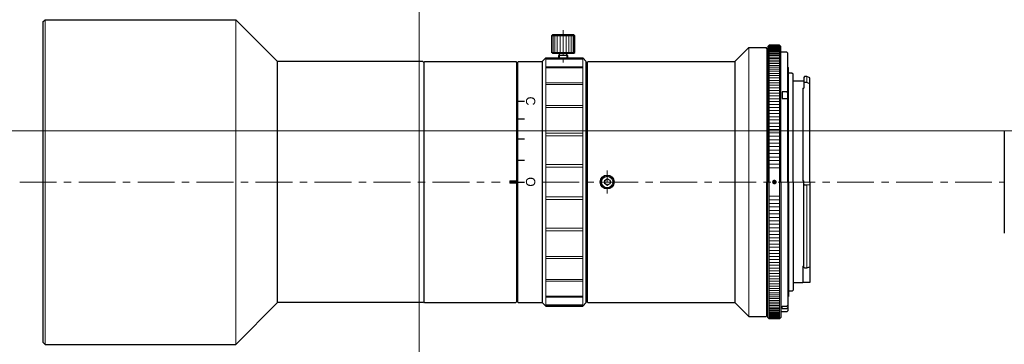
# Model space of a CAD drawing. Header units: millimetres. Extents: x -297 to 182, y -865 to 71.
import ezdxf
from ezdxf.enums import TextEntityAlignment as Align

# ---------------------------------------------------------------- set-up
doc = ezdxf.new("R2010")
doc.units = ezdxf.units.MM
doc.header["$LTSCALE"] = 0.25
doc.linetypes.add('CENTER', pattern=[50.8, 31.75, -6.35, 6.35, -6.35])
doc.layers.add('00_補助線', color=252, linetype='Continuous', lineweight=0, plot=False)
for name, color, linetype, lineweight in [('01_外形線', 7, 'Continuous', 30), ('02_ﾈｼﾞ（断面）・遮光線仕切り', 7, 'Continuous', 20), ('03_ﾈｼﾞ・ﾛｰﾚｯﾄ・遮光線', 7, 'Continuous', 9), ('04_中心線', 1, 'CENTER', 20), ('06_面取線', 7, 'Continuous', 9), ('09_文字', 2, 'Continuous', 20)]:
    doc.layers.add(name, color=color, linetype=linetype, lineweight=lineweight)
doc.styles.add('sihyou', font='txt', dxfattribs={"width": 0.6, "height": 2})

# ---------------------------------------------------------------- blocks, each defined once
blk = doc.blocks.new('F-mount_外観図')
at = {"layer": '09_文字'}
h = blk.add_hatch(color=256, dxfattribs=at)
h.dxf.hatch_style = 1
h.paths.add_polyline_path([(-3.5, 0, 1), (-2.5, 0, 1)])
at = {"layer": '01_外形線'}
for p, q in [((-4.1, 29.5), (-4.4, 29.2)), ((-4.4, 29.2), (-4.4, 0)), ((-1.9, 29.5), (-4.1, 29.5)), ((-1.6, 29.2), (-1.9, 29.5)), ((-1.6, 0), (-1.6, 29.2)), ((-0.3, 28), (-1.6, 28)), ((-0.3, 28), (-0.1, 27.8)), ((-0.1, 0), (-0.1, 27.8)), ((-0.1, 24.75), (0, 24.65)), ((0, 0), (0, 24.65)), ((0.8, 23.5), (0, 23.5)), ((0.8, 23.5), (1, 23.3)), ((1, 0), (1, 23.3)), ((3.3, 21.75), (1, 21.75)), ((3.5, 22.75), (3.3, 22.55)), ((3.3, 22.55), (3.3, 20.22)), ((4, 21.46), (3.3, 21.46)), ((4, 22.75), (3.5, 22.75)), ((4.6, 22.45), (4, 22.75)), ((4.6, 21.14), (4, 21.46)), ((4.6, 0), (4.6, 22.45)), ((-0.3, 19.47), (-1.3, 19.47)), ((-1.3, 19.47), (-1.3, 17.98)), ((-0.3, 19.47), (-0.1, 19.33)), ((3.1, 20.22), (3.3, 20.22)), ((3.1, 20.22), (3.1, 0.24)), ((-1.3, 17.98), (-0.3, 17.98)), ((-0.1, 17.85), (-0.3, 17.98)), ((-0.1, 17.11), (0, 17.11)), ((-0.1, 16), (0, 16)), ((-1.6, 0), (-1.6, -29.2)), ((-0.1, 0), (-0.1, -27.8)), ((0, 0), (0, -24.65)), ((3.1, 0.24), (3.3, 0.24)), ((3.3, -18.37), (3.3, 0.24)), ((4.6, 0), (4.6, -21.65)), ((-4.4, -29.2), (-4.4, 0)), ((1, 0), (1, -23.3)), ((3.5, -0.64), (3.3, -0.57)), ((3.5, -0.64), (4, -0.64)), ((4, -0.64), (4.6, -0.52)), ((3.1, -18.16), (3.1, -21.75)), ((3.1, -18.16), (3.3, -18.16)), ((3.3, -18.37), (3.5, -18.5)), ((3.5, -18.5), (4, -18.5)), ((4, -18.5), (4.6, -18.31)), ((0.8, -23.5), (1, -23.3)), ((3.1, -21.75), (1, -21.75)), ((4.6, -21.65), (3.1, -21.65)), ((-0.1, -23.7), (0, -23.7)), ((-0.1, -24.09), (0, -24.09)), ((-0.1, -24.75), (0, -24.65)), ((0.8, -23.5), (0, -23.5)), ((-1.3, -26.77), (-0.3, -26.77)), ((-1.3, -27.29), (-1.3, -26.77)), ((-1.3, -27.29), (-0.3, -27.29)), ((-0.3, -26.77), (-0.1, -26.58)), ((-0.1, -27.09), (-0.3, -27.29)), ((-4.1, -29.5), (-4.4, -29.2)), ((-1.9, -29.5), (-4.1, -29.5)), ((-1.6, -29.2), (-1.9, -29.5)), ((-0.3, -28), (-1.6, -28)), ((-0.3, -28), (-0.1, -27.8))]:
    blk.add_line(p, q, dxfattribs=at)
at = {"layer": '03_ﾈｼﾞ・ﾛｰﾚｯﾄ・遮光線'}
for p, q in [((-4.1, 29.41), (-1.9, 29.41)), ((-4.1, 29.34), (-1.9, 29.34)), ((-4.1, 29.25), (-1.9, 29.25)), ((-4.1, 29.14), (-1.9, 29.14)), ((-4.1, 29.01), (-1.9, 29.01)), ((-4.1, 28.86), (-1.9, 28.86)), ((-4.1, 28.69), (-1.9, 28.69)), ((-4.1, 28.5), (-1.9, 28.5)), ((-4.1, 28.29), (-1.9, 28.29)), ((-4.1, 28.06), (-1.9, 28.06)), ((-4.1, 27.81), (-1.9, 27.81)), ((-4.1, 27.54), (-1.9, 27.54)), ((-4.1, 27.25), (-1.9, 27.25)), ((-4.1, 26.95), (-1.9, 26.95)), ((-4.1, 26.63), (-1.9, 26.63)), ((-4.1, 26.29), (-1.9, 26.29)), ((-4.1, 25.93), (-1.9, 25.93)), ((-4.1, 25.55), (-1.9, 25.55)), ((-4.1, 25.15), (-1.9, 25.15)), ((-4.1, 24.74), (-1.9, 24.74)), ((-4.1, 24.31), (-1.9, 24.31)), ((-4.1, 23.87), (-1.9, 23.87)), ((-4.1, 23.4), (-1.9, 23.4)), ((-4.1, 22.93), (-1.9, 22.93)), ((-4.1, 22.43), (-1.9, 22.43)), ((-4.1, 21.92), (-1.9, 21.92)), ((-4.1, 21.4), (-1.9, 21.4)), ((-4.1, 20.86), (-1.9, 20.86)), ((-4.1, 20.31), (-1.9, 20.31)), ((-4.1, 19.74), (-1.9, 19.74)), ((-4.1, 19.16), (-1.9, 19.16)), ((-4.1, 18.57), (-1.9, 18.57)), ((-4.1, 17.96), (-1.9, 17.96)), ((-4.1, 17.34), (-1.9, 17.34)), ((-4.1, 16.71), (-1.9, 16.71)), ((-4.1, 16.07), (-1.9, 16.07)), ((-4.1, 15.41), (-1.9, 15.41)), ((-4.1, 14.75), (-1.9, 14.75)), ((-4.1, 14.08), (-1.9, 14.08)), ((-4.1, 13.39), (-1.9, 13.39)), ((-4.1, 12.7), (-1.9, 12.7)), ((-4.1, 12), (-1.9, 12)), ((-4.1, 11.29), (-1.9, 11.29)), ((-4.1, 10.57), (-1.9, 10.57)), ((-4.1, 9.85), (-1.9, 9.85)), ((-4.1, 9.12), (-1.9, 9.12)), ((-4.1, 8.38), (-1.9, 8.38)), ((-4.1, 7.64), (-1.9, 7.64)), ((-4.1, 6.89), (-1.9, 6.89)), ((-4.1, 6.13), (-1.9, 6.13)), ((-4.1, 5.38), (-1.9, 5.38)), ((-4.1, 4.62), (-1.9, 4.62)), ((-4.1, 3.85), (-1.9, 3.85)), ((-4.1, 3.08), (-1.9, 3.08)), ((-4.1, -3.08), (-1.9, -3.08)), ((-4.1, -3.85), (-1.9, -3.85)), ((-4.1, -4.62), (-1.9, -4.62)), ((-4.1, -5.38), (-1.9, -5.38)), ((-4.1, -6.13), (-1.9, -6.13)), ((-4.1, -6.89), (-1.9, -6.89)), ((-4.1, -7.64), (-1.9, -7.64)), ((-4.1, -8.38), (-1.9, -8.38)), ((-4.1, -9.12), (-1.9, -9.12)), ((-4.1, -9.85), (-1.9, -9.85)), ((-4.1, -10.57), (-1.9, -10.57)), ((-4.1, -11.29), (-1.9, -11.29)), ((-4.1, -12), (-1.9, -12)), ((-4.1, -12.7), (-1.9, -12.7)), ((-4.1, -13.39), (-1.9, -13.39)), ((-4.1, -14.08), (-1.9, -14.08)), ((-4.1, -14.75), (-1.9, -14.75)), ((-4.1, -15.41), (-1.9, -15.41)), ((-4.1, -16.07), (-1.9, -16.07)), ((-4.1, -16.71), (-1.9, -16.71)), ((-4.1, -17.34), (-1.9, -17.34)), ((-4.1, -17.96), (-1.9, -17.96)), ((-4.1, -18.57), (-1.9, -18.57)), ((-4.1, -19.16), (-1.9, -19.16)), ((-4.1, -19.74), (-1.9, -19.74)), ((-4.1, -20.31), (-1.9, -20.31)), ((-4.1, -20.86), (-1.9, -20.86)), ((-4.1, -21.4), (-1.9, -21.4)), ((-4.1, -21.92), (-1.9, -21.92)), ((-4.1, -22.43), (-1.9, -22.43)), ((-4.1, -22.93), (-1.9, -22.93)), ((-4.1, -23.4), (-1.9, -23.4)), ((-4.1, -23.87), (-1.9, -23.87)), ((-4.1, -24.31), (-1.9, -24.31)), ((-4.1, -24.74), (-1.9, -24.74)), ((-4.1, -25.15), (-1.9, -25.15)), ((-4.1, -25.55), (-1.9, -25.55)), ((-4.1, -25.93), (-1.9, -25.93)), ((-4.1, -26.29), (-1.9, -26.29)), ((-4.1, -26.63), (-1.9, -26.63)), ((-4.1, -26.95), (-1.9, -26.95)), ((-4.1, -27.25), (-1.9, -27.25)), ((-4.1, -27.54), (-1.9, -27.54)), ((-4.1, -27.81), (-1.9, -27.81)), ((-4.1, -28.06), (-1.9, -28.06)), ((-4.1, -28.29), (-1.9, -28.29)), ((-4.1, -28.5), (-1.9, -28.5)), ((-4.1, -28.69), (-1.9, -28.69)), ((-4.1, -28.86), (-1.9, -28.86)), ((-4.1, -29.01), (-1.9, -29.01)), ((-4.1, -29.14), (-1.9, -29.14)), ((-4.1, -29.25), (-1.9, -29.25)), ((-4.1, -29.34), (-1.9, -29.34)), ((-4.1, -29.41), (-1.9, -29.41))]:
    blk.add_line(p, q, dxfattribs=at)
at = {"layer": '06_面取線'}
for p, q in [((-4.1, 29.5), (-4.1, 0)), ((-1.9, 29.5), (-1.9, 0)), ((-4.1, -29.5), (-4.1, 0)), ((-1.9, -29.5), (-1.9, 0))]:
    blk.add_line(p, q, dxfattribs=at)
at = {"layer": '06_面取線', "lineweight": 20}
for p, q in [((4, 22.75), (4, 21.46)), ((4, -18.5), (4, -0.64))]:
    blk.add_line(p, q, dxfattribs=at)

msp = doc.modelspace()

# ---------------------------------------------------------------- hatches: boundary and pattern name
at = {"layer": '09_文字'}
h = msp.add_hatch(color=256, dxfattribs=at)
h.paths.add_polyline_path([(75.96, 36.57), (75.96, 36.32), (77.46, 36.32), (77.46, 36.57)])
h.paths.add_polyline_path([(75.96, 36.32), (75.96, 36.07), (77.46, 36.07), (77.46, 36.32)])

# ---------------------------------------------------------------- linework, layer by layer
at = {"layer": '00_補助線'}
for p, direction in [((56.46, 20.43), (0, 1)), ((-30.28, 47.32), (1, 0))]:
    msp.add_xline(p, direction, dxfattribs=at)
at = {"layer": '01_外形線'}
for p, q in [((-24.54, 70.82), (-24.04, 71.32)), ((-24.54, 70.82), (-24.54, 1.82)), ((-24.04, 71.32), (16.96, 71.32)), ((16.96, 71.32), (25.96, 62.32)), ((85.16, 68.07), (84.96, 67.87)), ((84.96, 67.87), (84.96, 64.27)), ((89.76, 68.07), (85.16, 68.07)), ((89.96, 67.87), (89.76, 68.07)), ((89.96, 64.27), (89.96, 67.87)), ((85.16, 64.07), (84.96, 64.27)), ((85.16, 64.07), (89.76, 64.07)), ((86.66, 63.57), (86.66, 64.07)), ((88.26, 63.57), (88.26, 64.07)), ((89.76, 64.07), (89.96, 64.27)), ((124.46, 62.32), (127.46, 65.32)), ((127.46, 65.32), (131.16, 65.32)), ((131.36, 65.12), (131.16, 65.32)), ((131.36, 65.12), (131.36, 36.32)), ((131.56, 63.82), (131.36, 63.82)), ((57.26, 62.32), (25.96, 62.32)), ((25.96, 10.32), (25.96, 62.32)), ((57.26, 62.32), (57.46, 62.12)), ((57.46, 62.12), (57.66, 62.32)), ((57.46, 62.12), (57.46, 10.52)), ((57.66, 62.32), (77.26, 62.32)), ((77.26, 62.32), (77.46, 62.12)), ((77.46, 62.12), (77.46, 10.52)), ((77.86, 62.32), (77.66, 62.12)), ((77.66, 62.12), (77.66, 10.52)), ((77.86, 62.32), (82.96, 62.32)), ((82.96, 62.32), (83.71, 63.07)), ((82.96, 62.32), (82.96, 10.32)), ((83.71, 63.07), (91.71, 63.07)), ((88.46, 63.57), (86.46, 63.57)), ((86.46, 63.57), (86.46, 63.07)), ((88.46, 63.07), (88.46, 63.57)), ((91.71, 63.07), (92.46, 62.32)), ((92.46, 10.32), (92.46, 62.32)), ((92.66, 62.12), (92.86, 62.32)), ((92.66, 62.12), (92.66, 10.52)), ((92.86, 62.32), (124.46, 62.32)), ((124.46, 62.32), (124.46, 10.32)), ((77.46, 60.82), (77.66, 60.82)), ((92.46, 60.07), (92.66, 60.07)), ((77.66, 53.72), (79.16, 53.72)), ((77.66, 49.91), (79.16, 49.91)), ((182.46, 47.32), (182.46, 25.32)), ((77.66, 45.64), (79.16, 45.64)), ((77.66, 41.06), (79.16, 41.06)), ((77.66, 36.32), (79.16, 36.32)), ((96.36, 36.67), (96.96, 37.02)), ((96.36, 36.67), (96.36, 35.98)), ((97.56, 36.67), (96.96, 37.02)), ((97.56, 36.67), (97.56, 35.98)), ((131.36, 7.52), (131.36, 36.32)), ((96.96, 35.63), (96.36, 35.98)), ((96.96, 35.63), (97.56, 35.98)), ((77.46, 11.82), (77.66, 11.82)), ((92.46, 12.57), (92.66, 12.57)), ((16.96, 1.32), (25.96, 10.32)), ((57.26, 10.32), (25.96, 10.32)), ((57.26, 10.32), (57.46, 10.52)), ((57.46, 10.52), (57.66, 10.32)), ((57.66, 10.32), (77.26, 10.32)), ((77.26, 10.32), (77.46, 10.52)), ((77.66, 10.52), (77.86, 10.32)), ((77.86, 10.32), (82.96, 10.32)), ((82.96, 10.32), (83.71, 9.57)), ((83.71, 9.57), (91.71, 9.57)), ((91.71, 9.57), (92.46, 10.32)), ((92.66, 10.52), (92.86, 10.32)), ((92.86, 10.32), (124.46, 10.32)), ((124.46, 10.32), (127.46, 7.32)), ((131.56, 8.82), (131.36, 8.82)), ((127.46, 7.32), (131.16, 7.32)), ((131.36, 7.52), (131.16, 7.32)), ((-24.54, 1.82), (-24.04, 1.32)), ((-24.04, 1.32), (16.96, 1.32))]:
    msp.add_line(p, q, dxfattribs=at)
for radius in [1.5, 1.25]:
    msp.add_circle((96.96, 36.32), radius, dxfattribs=at)
at = {"layer": '02_ﾈｼﾞ（断面）・遮光線仕切り'}
for p, q in [((-24.04, 71.32), (-24.04, 1.32)), ((16.96, 71.32), (16.96, 1.32)), ((127.46, 7.32), (127.46, 65.32))]:
    msp.add_line(p, q, dxfattribs=at)
at = {"layer": '03_ﾈｼﾞ・ﾛｰﾚｯﾄ・遮光線'}
for p, q in [((86.66, 63.07), (86.66, 63.57)), ((88.26, 63.07), (88.26, 63.57))]:
    msp.add_line(p, q, dxfattribs=at)
at = {"layer": '04_中心線', "ltscale": 0.5}
msp.add_line((87.46, 69.07), (87.46, 62.07), dxfattribs=at)
at = {"layer": '04_中心線', "ltscale": 0.3}
msp.add_line((96.96, 38.82), (96.96, 33.82), dxfattribs=at)
at = {"layer": '04_中心線'}
for p, q in [((-29.54, 36.32), (73.89, 36.32)), ((82.96, 36.32), (182.46, 36.32))]:
    msp.add_line(p, q, dxfattribs=at)
at = {"layer": '06_面取線'}
for p, q in [((89.96, 67.87), (84.96, 67.87)), ((85.04, 64.27), (85.04, 67.87)), ((85.29, 64.27), (85.29, 67.87)), ((85.69, 64.27), (85.69, 67.87)), ((86.21, 64.27), (86.21, 67.87)), ((86.81, 64.27), (86.81, 67.87)), ((87.46, 64.27), (87.46, 67.87)), ((88.1, 64.27), (88.1, 67.87)), ((88.71, 64.27), (88.71, 67.87)), ((89.22, 64.27), (89.22, 67.87)), ((89.62, 64.27), (89.62, 67.87)), ((89.87, 64.27), (89.87, 67.87)), ((84.96, 64.27), (89.96, 64.27)), ((83.71, 9.57), (83.71, 63.07)), ((83.71, 62.88), (91.71, 62.88)), ((91.71, 62.8), (83.71, 62.8)), ((91.71, 63.07), (91.71, 9.57)), ((83.71, 61.15), (91.71, 61.15)), ((91.71, 60.92), (83.71, 60.92)), ((83.71, 57.73), (91.71, 57.73)), ((91.71, 57.36), (83.71, 57.36)), ((83.71, 52.85), (91.71, 52.85)), ((91.71, 52.37), (83.71, 52.37)), ((83.71, 46.84), (91.71, 46.84)), ((91.71, 46.28), (83.71, 46.28)), ((83.71, 40.11), (91.71, 40.11)), ((91.71, 39.52), (83.71, 39.52)), ((91.71, 33.13), (83.71, 33.13)), ((83.71, 32.53), (91.71, 32.53)), ((91.71, 26.36), (83.71, 26.36)), ((83.71, 25.81), (91.71, 25.81)), ((91.71, 20.28), (83.71, 20.28)), ((83.71, 19.8), (91.71, 19.8)), ((91.71, 15.28), (83.71, 15.28)), ((83.71, 14.92), (91.71, 14.92)), ((91.71, 11.73), (83.71, 11.73)), ((83.71, 11.5), (91.71, 11.5)), ((91.71, 9.84), (83.71, 9.84)), ((83.71, 9.76), (91.71, 9.76))]:
    msp.add_line(p, q, dxfattribs=at)
at = {"layer": '09_文字'}
for p, q in [((75.96, 36.57), (75.96, 36.07)), ((77.46, 36.57), (75.96, 36.57)), ((75.96, 36.07), (77.46, 36.07))]:
    msp.add_line(p, q, dxfattribs=at)

# ---------------------------------------------------------------- block references
at = {"layer": '01_外形線'}
msp.add_blockref('F-mount_外観図', (135.96, 36.32), dxfattribs=at)

# ---------------------------------------------------------------- texts
at = {"layer": '09_文字', "style": 'sihyou'}
for s, p in [('C', (81.46, 53.79)), ('O', (81.46, 36.35))]:
    msp.add_text(s, height=2, rotation=270, dxfattribs=at).set_placement(p, align=Align.TOP_CENTER)

doc.saveas('drawing.dxf')
